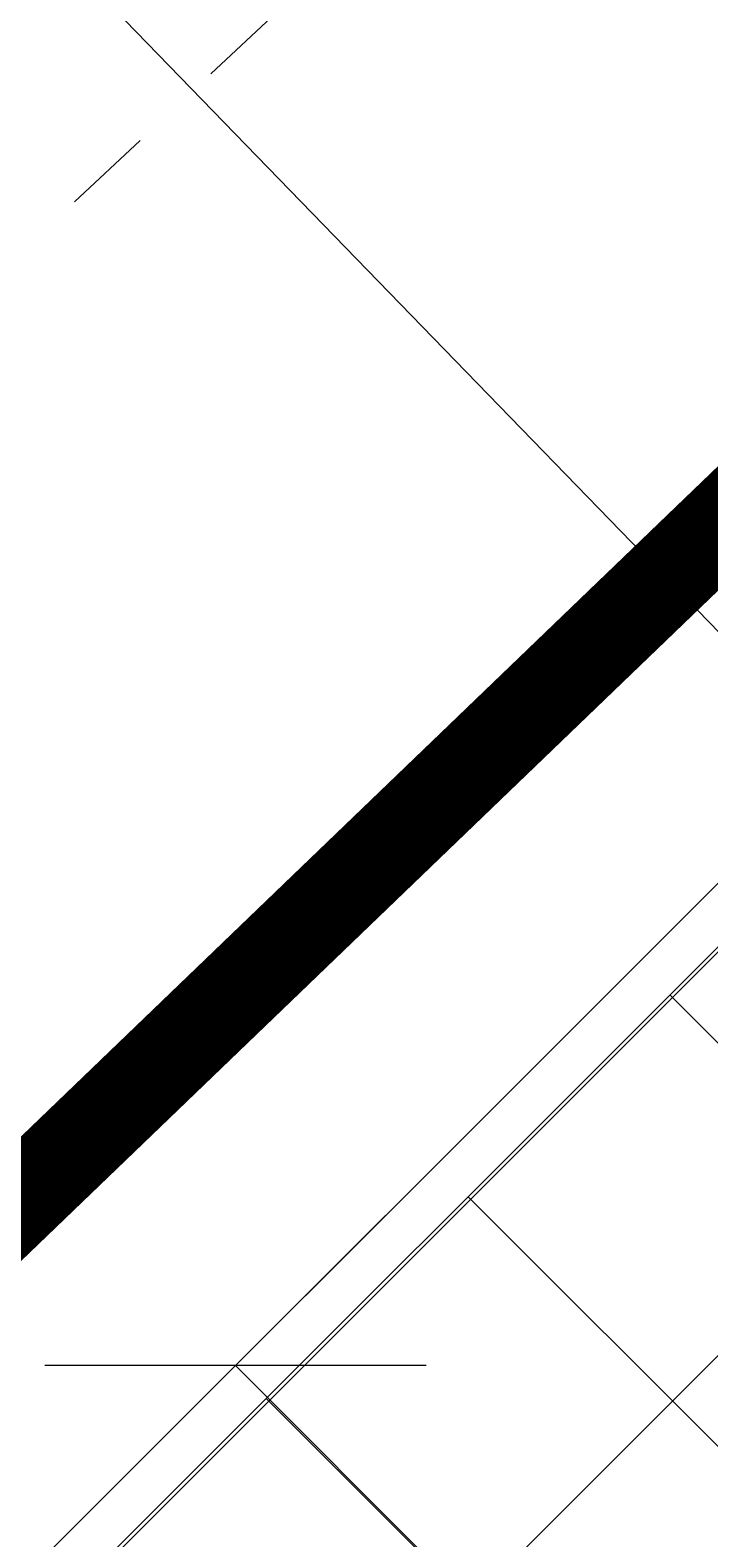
# Model space of a CAD drawing. Header units: millimetres. Extents: x -527259 to -526551, y -1129736 to -1129000.
# Tile 11 of 213: x -527178.3 to -527177.544, y -1129629.727 to -1129628.049. Entities that reach past the tile are written whole.
import ezdxf

# ---------------------------------------------------------------- set-up
doc = ezdxf.new("R2010")
doc.units = ezdxf.units.MM
doc.header["$LTSCALE"] = 12
doc.header["$PDSIZE"] = -4
doc.linetypes.add('ACAD_ISO05W100', pattern=[33, 24, -3, 0, -3, 0, -3])
doc.linetypes.add('C_1', pattern=[0.6, 0.3, -0.3])
for name, color, linetype, lineweight in [('ISa_destova_kanalizace', 4, 'KANALIZACE_DESTOVA_PODZ', 9), ('koty', 6, 'Continuous', 9), ('Objekt', 230, 'Continuous', 9), ('srafy', 6, 'Continuous', 9), ('tlusta', 7, 'Continuous', 15)]:
    doc.layers.add(name, color=color, linetype=linetype, lineweight=lineweight)
doc.styles.add('laplan', font='txt', dxfattribs={"height": 0.002})
doc.linetypes.add('KANALIZACE_DESTOVA_PODZ', pattern='A,35,-15,[102,CADKON.SHX,S=5,R=0,X=0,Y=5],-5,[106,CADKON.SHX,S=5,R=0,X=10,Y=0],30,-15', length=100)
doc.linetypes.add('KANALIZACE_SPLASKOVA_PODZ', pattern='A,35,-15,[102,CADKON.SHX,S=5,R=0,X=0,Y=5],-5,[102,CADKON.SHX,S=5,R=0,X=20,Y=5],30,-15', length=100)
doc.dimstyles.new('laplan', dxfattribs={"dimscale": 0, "dimtxt": 0.002, "dimasz": 0.0015, "dimexe": 0.002, "dimexo": 0, "dimgap": 0.001, "dimtad": 1, "dimtoh": 1, "dimrnd": 0.05, "dimzin": 1, "dimtxsty": 'laplan', "dimblk": 'OBLIQUE', "dimcen": 0.002, "dimclrd": 256, "dimclre": 256, "dimclrt": 256, "dimadec": 0, "dimazin": 0, "dimtfac": 1, "dimtmove": 1, "dimatfit": 2, "dimfxl": 0.0065, "dimfxlon": 1, "dimtfill": 1, "dimlwd": 13, "dimlwe": -1, "dimarcsym": 0})

# ---------------------------------------------------------------- blocks, each defined once
blk = doc.blocks.new('_OBLIQUE')
at = {"color": 0, "linetype": 'ByBlock'}
blk.add_line((-0.5, -0.5), (0.5, 0.5), dxfattribs=at)
blk = doc.blocks.new('*D241')
at = {"layer": 'Defpoints', "color": 0, "transparency": 16777216}
for p in [(-527179.3283609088, -1129617.119505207), (-527166.0257343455, -1129630.42213177), (-527166.9798262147, -1129631.376223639)]:
    blk.add_point(p, dxfattribs=at)
at = {"layer": 'koty', "transparency": 16777216}
for p, q in [((-527179.3632139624, -1129617.15435826), (-527180.5652954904, -1129618.356439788)), ((-527166.0605873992, -1129630.456984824), (-527167.2626689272, -1129631.659066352))]:
    blk.add_line(p, q, dxfattribs=at)
at = {"layer": 'koty', "lineweight": 13, "transparency": 16777216}
blk.add_line((-527180.282452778, -1129618.073597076), (-527166.9798262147, -1129631.376223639), dxfattribs=at)
at = {"layer": 'koty', "lineweight": 13, "transparency": 16777216, "xscale": 0.3, "yscale": 0.3, "zscale": 0.3}
for p, rotation in [((-527180.282452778, -1129618.073597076), 135), ((-527166.9798262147, -1129631.376223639), 315)]:
    blk.add_blockref('_OBLIQUE', p, dxfattribs=dict(at, rotation=rotation))
at = {"layer": 'koty', "lineweight": 5, "transparency": 16777216, "insert": (-527173.327285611, -1129624.421056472), "char_height": 0.4, "attachment_point": 5, "rotation": 315, "style": 'laplan', "bg_fill": 3, "box_fill_scale": 1.1, "bg_fill_color": 256, "bg_fill_true_color": 13158600, "bg_fill_transparency": 0}
blk.add_mtext('18,80', dxfattribs=at)
blk = doc.blocks.new('*D245')
at = {"layer": 'Defpoints', "color": 0, "transparency": 16777216}
for p in [(-527174.3181938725, -1129622.907489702), (-527172.8807772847, -1129624.34490629), (-527179.0982720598, -1129630.562401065)]:
    blk.add_point(p, dxfattribs=at)
at = {"layer": 'koty', "transparency": 16777216}
for p, q in [((-527173.3989550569, -1129623.826728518), (-527174.6010365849, -1129622.62464699)), ((-527179.6164498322, -1129630.044223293), (-527180.8185313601, -1129628.842141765))]:
    blk.add_line(p, q, dxfattribs=at)
at = {"layer": 'koty', "lineweight": 13, "transparency": 16777216}
blk.add_line((-527180.5356886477, -1129629.124984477), (-527174.3181938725, -1129622.907489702), dxfattribs=at)
at = {"layer": 'koty', "lineweight": 13, "transparency": 16777216, "xscale": 0.3, "yscale": 0.3, "zscale": 0.3}
for p, rotation in [((-527174.3181938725, -1129622.907489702), 44.99999999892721), ((-527180.5356886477, -1129629.124984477), 224.9999999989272)]:
    blk.add_blockref('_OBLIQUE', p, dxfattribs=dict(at, rotation=rotation))
at = {"layer": 'koty', "lineweight": 5, "transparency": 16777216, "insert": (-527177.7307951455, -1129625.712383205), "char_height": 0.4, "attachment_point": 5, "rotation": 44.99999999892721, "style": 'laplan', "bg_fill": 3, "box_fill_scale": 1.1, "bg_fill_color": 256, "bg_fill_true_color": 13158600, "bg_fill_transparency": 0}
blk.add_mtext('8,80', dxfattribs=at)
blk = doc.blocks.new('*D247')
at = {"layer": 'Defpoints', "color": 0, "transparency": 16777216}
for p in [(-527181.3325048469, -1129629.921800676), (-527179.0982720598, -1129630.562401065), (-527177.4162123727, -1129633.83809315)]:
    blk.add_point(p, dxfattribs=at)
at = {"layer": 'koty', "lineweight": 13, "transparency": 16777216}
for p, q in [((-527181.6125151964, -1129628.844974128), (-527182.9033723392, -1129628.844974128)), ((-527180.9340967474, -1129629.523392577), (-527181.6125151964, -1129628.844974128)), ((-527180.5356886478, -1129629.124984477), (-527181.3325048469, -1129629.921800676))]:
    blk.add_line(p, q, dxfattribs=at)
at = {"layer": 'koty', "transparency": 16777216}
for p, q in [((-527179.6164498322, -1129630.044223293), (-527180.8185313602, -1129628.842141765)), ((-527180.4132660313, -1129630.841039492), (-527181.6153475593, -1129629.638957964))]:
    blk.add_line(p, q, dxfattribs=at)
at = {"layer": 'koty', "lineweight": 13, "transparency": 16777216, "xscale": 0.3, "yscale": 0.3, "zscale": 0.3}
for p, rotation in [((-527180.5356886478, -1129629.124984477), 45), ((-527181.3325048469, -1129629.921800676), 225)]:
    blk.add_blockref('_OBLIQUE', p, dxfattribs=dict(at, rotation=rotation))
at = {"layer": 'koty', "lineweight": 5, "transparency": 16777216, "insert": (-527182.257943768, -1129628.415259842), "char_height": 0.4, "attachment_point": 5, "style": 'laplan', "bg_fill": 3, "box_fill_scale": 1.1, "bg_fill_color": 256, "bg_fill_true_color": 13158600, "bg_fill_transparency": 0}
blk.add_mtext('1,15', dxfattribs=at)
blk = doc.blocks.new('*D250')
at = {"layer": 'Defpoints', "color": 0, "transparency": 16777216}
for p in [(-527172.3139700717, -1129627.390273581), (-527171.865309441, -1129627.838934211), (-527177.6342325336, -1129633.607857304)]:
    blk.add_point(p, dxfattribs=at)
at = {"layer": 'koty', "transparency": 16777216}
for p, q in [((-527171.865309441, -1129627.838934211), (-527172.5968127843, -1129627.107430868)), ((-527177.6342325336, -1129633.607857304), (-527178.365735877, -1129632.876353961))]:
    blk.add_line(p, q, dxfattribs=at)
at = {"layer": 'koty', "lineweight": 13, "transparency": 16777216}
blk.add_line((-527178.0828931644, -1129633.159196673), (-527172.3139700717, -1129627.390273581), dxfattribs=at)
at = {"layer": 'koty', "lineweight": 13, "transparency": 16777216, "xscale": 0.3, "yscale": 0.3, "zscale": 0.3}
for p, rotation in [((-527172.3139700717, -1129627.390273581), 45.00000000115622), ((-527178.0828931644, -1129633.159196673), 225.0000000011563)]:
    blk.add_blockref('_OBLIQUE', p, dxfattribs=dict(at, rotation=rotation))
at = {"layer": 'koty', "lineweight": 5, "transparency": 16777216, "insert": (-527175.2276651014, -1129629.696260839), "char_height": 0.4, "attachment_point": 5, "rotation": 45.00000000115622, "style": 'laplan', "bg_fill": 3, "box_fill_scale": 1.1, "bg_fill_color": 256, "bg_fill_true_color": 13158600, "bg_fill_transparency": 0}
blk.add_mtext('8,15', dxfattribs=at)
blk = doc.blocks.new('*D251')
at = {"layer": 'Defpoints', "color": 0, "transparency": 16777216}
for p in [(-527178.0711252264, -1129629.535254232), (-527178.1994636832, -1129629.663592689), (-527173.5518014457, -1129634.311254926)]:
    blk.add_point(p, dxfattribs=at)
at = {"layer": 'koty', "transparency": 16777216}
for p, q in [((-527178.1994636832, -1129629.663592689), (-527177.788282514, -1129629.252411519)), ((-527173.5518014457, -1129634.311254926), (-527173.1406202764, -1129633.900073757))]:
    blk.add_line(p, q, dxfattribs=at)
at = {"layer": 'koty', "lineweight": 13, "transparency": 16777216}
blk.add_line((-527173.4234629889, -1129634.182916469), (-527178.0711252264, -1129629.535254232), dxfattribs=at)
at = {"layer": 'koty', "lineweight": 13, "transparency": 16777216, "xscale": 0.3, "yscale": 0.3, "zscale": 0.3}
for p, rotation in [((-527178.0711252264, -1129629.535254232), 135), ((-527173.4234629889, -1129634.182916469), 315)]:
    blk.add_blockref('_OBLIQUE', p, dxfattribs=dict(at, rotation=rotation))
at = {"layer": 'koty', "lineweight": 5, "transparency": 16777216, "insert": (-527175.6270864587, -1129631.371585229), "char_height": 0.4, "attachment_point": 5, "rotation": 315, "style": 'laplan', "bg_fill": 3, "box_fill_scale": 1.1, "bg_fill_color": 256, "bg_fill_true_color": 13158600, "bg_fill_transparency": 0}
blk.add_mtext('6,55', dxfattribs=at)
blk = doc.blocks.new('*D254')
at = {"layer": 'Defpoints', "color": 0, "transparency": 16777216}
for p in [(-527176.9483451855, -1129614.739489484), (-527179.3283609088, -1129617.119505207), (-527166.0257343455, -1129630.42213177)]:
    blk.add_point(p, dxfattribs=at)
at = {"layer": 'koty', "transparency": 16777216}
for p, q in [((-527177.867584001, -1129615.658728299), (-527176.665502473, -1129614.456646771)), ((-527164.5649574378, -1129628.961354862), (-527163.3628759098, -1129627.759273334))]:
    blk.add_line(p, q, dxfattribs=at)
at = {"layer": 'koty', "lineweight": 13, "transparency": 16777216}
blk.add_line((-527163.6457186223, -1129628.042116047), (-527176.9483451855, -1129614.739489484), dxfattribs=at)
at = {"layer": 'koty', "lineweight": 13, "transparency": 16777216, "xscale": 0.3, "yscale": 0.3, "zscale": 0.3}
for p, rotation in [((-527176.9483451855, -1129614.739489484), 135), ((-527163.6457186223, -1129628.042116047), 315)]:
    blk.add_blockref('_OBLIQUE', p, dxfattribs=dict(at, rotation=rotation))
at = {"layer": 'koty', "lineweight": 5, "transparency": 16777216, "insert": (-527169.9931780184, -1129621.08694888), "char_height": 0.4, "attachment_point": 5, "rotation": 315, "style": 'laplan', "bg_fill": 3, "box_fill_scale": 1.1, "bg_fill_color": 256, "bg_fill_true_color": 13158600, "bg_fill_transparency": 0}
blk.add_mtext('18,80', dxfattribs=at)

msp = doc.modelspace()

# ---------------------------------------------------------------- hatches: boundary and pattern name
at = {"layer": 'srafy', "transparency": 33554610}
h = msp.add_hatch(dxfattribs=at)
h.set_pattern_fill('ANSI37', color=230, scale=0.1)
h.set_pattern_definition([(45, (13890.92835443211, 40138.13834657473), (-0.2245064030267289, 0.2245064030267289), []), (135, (13890.92835443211, 40138.13834657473), (-0.2245064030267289, -0.2245064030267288), [])])
edge = h.paths.add_edge_path(flags=16)
edge.add_line((-527176.0859102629, -1129630.462003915), (-527176.1191814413, -1129630.485911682))
edge.add_line((-527176.1191814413, -1129630.485911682), (-527176.1426259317, -1129630.462467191))
edge.add_line((-527176.1426259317, -1129630.462467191), (-527176.2304839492, -1129630.550325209))
edge.add_line((-527176.2304839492, -1129630.550325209), (-527176.2038967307, -1129630.576912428))
edge.add_line((-527176.2038967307, -1129630.576912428), (-527176.2604652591, -1129630.633480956))
edge.add_line((-527176.2604652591, -1129630.633480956), (-527176.2870524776, -1129630.606893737))
edge.add_line((-527176.2870524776, -1129630.606893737), (-527176.3795349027, -1129630.699376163))
edge.add_line((-527176.3795349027, -1129630.699376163), (-527176.3826534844, -1129630.702494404))
edge.add_arc((-527176.3972904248, -1129630.687716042), 0.02080000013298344, 225.0000002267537, 314.72453828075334, ccw=False)
edge.add_line((-527176.4119982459, -1129630.702423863), (-527176.5195313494, -1129630.59489076))
edge.add_arc((-527176.5255342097, -1129630.602888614), 0.0100000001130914, 53.10961498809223, 75.17525174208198)
edge.add_line((-527176.5229755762, -1129630.593221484), (-527176.535812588, -1129630.589781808))
edge.add_line((-527176.535812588, -1129630.589781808), (-527176.5400552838, -1129630.585539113))
edge.add_line((-527176.5400552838, -1129630.585539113), (-527176.6507174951, -1129630.474876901))
edge.add_line((-527176.6507174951, -1129630.474876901), (-527176.6549601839, -1129630.470634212))
edge.add_line((-527176.6549601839, -1129630.470634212), (-527176.6584156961, -1129630.457738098))
edge.add_arc((-527176.668066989, -1129630.460355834), 0.00999999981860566, 15.17532693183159, 53.10961658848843)
edge.add_line((-527176.6620641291, -1129630.45235798), (-527176.7188259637, -1129630.395596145))
edge.add_line((-527176.7188259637, -1129630.395596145), (-527176.7219938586, -1129630.392428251))
edge.add_arc((-527176.7072860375, -1129630.377720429), 0.02080000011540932, 135.0000002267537, 225.0000002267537, ccw=False)
edge.add_line((-527176.7219938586, -1129630.363012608), (-527176.6264637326, -1129630.267482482))
edge.add_line((-527176.6264637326, -1129630.267482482), (-527176.6550308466, -1129630.238915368))
edge.add_line((-527176.6550308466, -1129630.238915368), (-527176.6320498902, -1129630.215934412))
edge.add_line((-527176.6320498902, -1129630.215934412), (-527176.6161399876, -1129630.231844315))
edge.add_arc((-527176.6108366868, -1129630.226541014), 0.007500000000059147, 225.0000006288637, 404.9999999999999)
edge.add_line((-527176.6055333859, -1129630.221237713), (-527176.6214432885, -1129630.20532781))
edge.add_line((-527176.6214432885, -1129630.20532781), (-527176.5984623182, -1129630.18234684))
edge.add_line((-527176.5984623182, -1129630.18234684), (-527176.5698952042, -1129630.210913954))
edge.add_line((-527176.5698952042, -1129630.210913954), (-527176.1396914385, -1129629.780710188))
edge.add_line((-527176.1396914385, -1129629.780710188), (-527176.1682585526, -1129629.752143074))
edge.add_line((-527176.1682585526, -1129629.752143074), (-527176.1452775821, -1129629.729162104))
edge.add_line((-527176.1452775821, -1129629.729162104), (-527176.1293676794, -1129629.745072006))
edge.add_arc((-527176.1240643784, -1129629.739768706), 0.00750000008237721, 225, 405.0000006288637)
edge.add_line((-527176.1187610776, -1129629.734465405), (-527176.1346709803, -1129629.718555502))
edge.add_line((-527176.1346709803, -1129629.718555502), (-527176.11169001, -1129629.695574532))
edge.add_line((-527176.11169001, -1129629.695574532), (-527176.0831228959, -1129629.724141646))
edge.add_line((-527176.0831228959, -1129629.724141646), (-527175.9876634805, -1129629.62868223))
edge.add_arc((-527175.9729556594, -1129629.643390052), 0.02080000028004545, 50.62048318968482, 134.9999993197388, ccw=False)
edge.add_line((-527175.9597590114, -1129629.627312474), (-527175.955150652, -1129629.631920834))
edge.add_line((-527175.955150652, -1129629.631920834), (-527175.9498332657, -1129629.637096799))
edge.add_line((-527175.9498332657, -1129629.637096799), (-527175.9582478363, -1129629.628682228))
edge.add_line((-527175.9582478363, -1129629.628682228), (-527175.955150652, -1129629.631920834))
edge.add_line((-527175.955150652, -1129629.631920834), (-527175.6483229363, -1129629.938748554))
edge.add_arc((-527175.6630307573, -1129629.953456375), 0.02080000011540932, -44.999999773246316, 45.000000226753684, ccw=False)
edge.add_line((-527175.6483229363, -1129629.968164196), (-527175.6938252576, -1129630.013666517))
edge.add_line((-527175.6938252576, -1129630.013666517), (-527175.670380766, -1129630.037111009))
edge.add_line((-527175.670380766, -1129630.037111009), (-527175.694288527, -1129630.070382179))
edge.add_line((-527175.694288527, -1129630.070382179), (-527176.0859102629, -1129630.462003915))
edge = h.paths.add_edge_path(flags=0)
edge.add_arc((-527176.397290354, -1129630.646420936), 0.0102679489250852, 228.3788244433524, 319.1481904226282, ccw=False)
edge.add_line((-527176.4041103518, -1129630.654096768), (-527176.4606788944, -1129630.597528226))
edge.add_arc((-527176.4538588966, -1129630.589852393), 0.01026794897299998, 135.0758604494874, 228.3788244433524, ccw=False)
edge.add_line((-527176.4611290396, -1129630.582601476), (-527175.7681645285, -1129629.889636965))
edge.add_arc((-527175.7608943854, -1129629.896887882), 0.0102679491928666, 48.38166479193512, 135.0758599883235, ccw=False)
edge.add_line((-527175.7540747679, -1129629.889211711), (-527175.6969075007, -1129629.946378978))
edge.add_arc((-527175.7039785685, -1129629.953450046), 0.01000000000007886, -44.999999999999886, 45, ccw=False)
edge.add_line((-527175.6969075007, -1129629.960521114), (-527176.3895236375, -1129630.653137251))
edge = h.paths.add_edge_path(flags=0)
edge.add_arc((-527176.5033563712, -1129630.540354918), 0.01026794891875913, 228.3788244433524, 315, ccw=False)
edge.add_line((-527176.510176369, -1129630.548030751), (-527176.5667449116, -1129630.491462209))
edge.add_arc((-527176.5599249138, -1129630.483786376), 0.01026794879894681, 135.0758595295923, 228.3788235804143, ccw=False)
edge.add_line((-527176.5671950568, -1129630.476535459), (-527175.8742305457, -1129629.783570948))
edge.add_arc((-527175.8669604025, -1129629.790821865), 0.01026794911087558, 48.38166392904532, 135.0758613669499, ccw=False)
edge.add_line((-527175.860140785, -1129629.783145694), (-527175.8035722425, -1129629.839714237))
edge.add_arc((-527175.8103918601, -1129629.847390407), 0.01026794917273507, -45.00000045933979, 48.381663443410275, ccw=False)
edge.add_line((-527175.8031313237, -1129629.854650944), (-527176.4960958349, -1129630.547615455))
edge = h.paths.add_edge_path(flags=0)
edge.add_arc((-527176.2463231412, -1129630.59105456), 0.007499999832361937, 0, 360)
edge = h.paths.add_edge_path(flags=0)
edge.add_arc((-527176.6094223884, -1129630.434288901), 0.01026794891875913, 228.3788244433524, 315, ccw=False)
edge.add_line((-527176.6162423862, -1129630.441964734), (-527176.6166703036, -1129630.441536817))
edge.add_line((-527176.6166703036, -1129630.441536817), (-527176.6728109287, -1129630.385396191))
edge.add_arc((-527176.6659909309, -1129630.377720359), 0.01026794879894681, 139.1490363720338, 228.3788235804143, ccw=False)
edge.add_line((-527176.6737577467, -1129630.371004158), (-527175.9807847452, -1129629.678029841))
edge.add_arc((-527175.9730264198, -1129629.684755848), 0.01026794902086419, 48.381663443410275, 139.0766583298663, ccw=False)
edge.add_line((-527175.9662068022, -1129629.677079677), (-527175.9096382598, -1129629.733648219))
edge.add_arc((-527175.9164578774, -1129629.74132439), 0.01026794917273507, -44.999999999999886, 48.381663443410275, ccw=False)
edge.add_line((-527175.9091973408, -1129629.748584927), (-527176.6021618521, -1129630.441549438))
edge = h.paths.add_edge_path(flags=16)
edge.add_line((-527176.6292712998, -1129630.950002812), (-527176.6747736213, -1129630.995505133))
edge.add_line((-527176.6747736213, -1129630.995505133), (-527176.6513291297, -1129631.018949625))
edge.add_line((-527176.6513291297, -1129631.018949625), (-527176.6752368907, -1129631.052220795))
edge.add_line((-527176.6752368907, -1129631.052220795), (-527177.0668586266, -1129631.44384253))
edge.add_line((-527177.0668586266, -1129631.44384253), (-527177.1001298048, -1129631.467750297))
edge.add_line((-527177.1001298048, -1129631.467750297), (-527177.1235742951, -1129631.444305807))
edge.add_line((-527177.1235742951, -1129631.444305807), (-527177.2114323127, -1129631.532163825))
edge.add_line((-527177.2114323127, -1129631.532163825), (-527177.1848450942, -1129631.558751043))
edge.add_line((-527177.1848450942, -1129631.558751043), (-527177.2414136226, -1129631.615319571))
edge.add_line((-527177.2414136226, -1129631.615319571), (-527177.2680008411, -1129631.588732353))
edge.add_line((-527177.2680008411, -1129631.588732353), (-527177.3604832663, -1129631.681214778))
edge.add_line((-527177.3604832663, -1129631.681214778), (-527177.3636018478, -1129631.684333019))
edge.add_arc((-527177.3782387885, -1129631.669554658), 0.02080000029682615, 225.0000009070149, 314.72453873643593, ccw=False)
edge.add_line((-527177.3929466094, -1129631.684262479), (-527177.500479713, -1129631.576729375))
edge.add_arc((-527177.5064825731, -1129631.58472723), 0.01000000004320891, 53.10961552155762, 75.17525238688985)
edge.add_line((-527177.5039239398, -1129631.5750601), (-527177.5167609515, -1129631.571620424))
edge.add_line((-527177.5167609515, -1129631.571620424), (-527177.5210036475, -1129631.567377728))
edge.add_line((-527177.5210036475, -1129631.567377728), (-527177.6316658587, -1129631.456715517))
edge.add_line((-527177.6316658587, -1129631.456715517), (-527177.6359085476, -1129631.452472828))
edge.add_line((-527177.6359085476, -1129631.452472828), (-527177.6393640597, -1129631.439576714))
edge.add_arc((-527177.6490153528, -1129631.44219445), 0.01000000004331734, 15.17532658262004, 53.10961552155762)
edge.add_line((-527177.6430124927, -1129631.434196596), (-527177.6997743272, -1129631.377434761))
edge.add_line((-527177.6997743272, -1129631.377434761), (-527177.7029422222, -1129631.374266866))
edge.add_arc((-527177.6882344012, -1129631.359559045), 0.02079999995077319, 135, 224.9999997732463, ccw=False)
edge.add_line((-527177.7029422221, -1129631.344851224), (-527177.6074120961, -1129631.249321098))
edge.add_line((-527177.6074120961, -1129631.249321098), (-527177.6359792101, -1129631.220753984))
edge.add_line((-527177.6359792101, -1129631.220753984), (-527177.6129982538, -1129631.197773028))
edge.add_line((-527177.6129982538, -1129631.197773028), (-527177.5970883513, -1129631.21368293))
edge.add_arc((-527177.5917850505, -1129631.20837963), 0.007500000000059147, 225.0000006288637, 404.9999999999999)
edge.add_line((-527177.5864817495, -1129631.203076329), (-527177.6023916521, -1129631.187166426))
edge.add_line((-527177.6023916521, -1129631.187166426), (-527177.5794106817, -1129631.164185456))
edge.add_line((-527177.5794106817, -1129631.164185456), (-527177.5508435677, -1129631.19275257))
edge.add_line((-527177.5508435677, -1129631.19275257), (-527177.1206398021, -1129630.762548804))
edge.add_line((-527177.1206398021, -1129630.762548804), (-527177.149206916, -1129630.73398169))
edge.add_line((-527177.149206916, -1129630.73398169), (-527177.1262259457, -1129630.71100072))
edge.add_line((-527177.1262259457, -1129630.71100072), (-527177.110316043, -1129630.726910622))
edge.add_arc((-527177.1050127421, -1129630.721607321), 0.00750000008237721, 225, 405.0000006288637)
edge.add_line((-527177.0997094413, -1129630.71630402), (-527177.1156193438, -1129630.700394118))
edge.add_line((-527177.1156193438, -1129630.700394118), (-527177.0926383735, -1129630.677413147))
edge.add_line((-527177.0926383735, -1129630.677413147), (-527177.0640712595, -1129630.705980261))
edge.add_line((-527177.0640712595, -1129630.705980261), (-527176.9686118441, -1129630.610520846))
edge.add_arc((-527176.953904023, -1129630.625228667), 0.02080000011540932, 50.62048253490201, 134.9999997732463, ccw=False)
edge.add_line((-527176.940707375, -1129630.60915109), (-527176.9360990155, -1129630.613759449))
edge.add_line((-527176.9360990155, -1129630.613759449), (-527176.9307816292, -1129630.618935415))
edge.add_line((-527176.9307816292, -1129630.618935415), (-527176.9391962, -1129630.610520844))
edge.add_line((-527176.9391962, -1129630.610520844), (-527176.9392669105, -1129630.610591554))
edge.add_line((-527176.9392669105, -1129630.610591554), (-527176.6292712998, -1129630.920587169))
edge.add_arc((-527176.6439791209, -1129630.935294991), 0.02080000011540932, -44.999999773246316, 45.000000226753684, ccw=False)
edge = h.paths.add_edge_path(flags=0)
edge.add_line((-527176.6778558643, -1129630.94235973), (-527177.370472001, -1129631.634975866))
edge.add_arc((-527177.3782387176, -1129631.628259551), 0.0102679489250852, 228.3788244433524, 319.1481904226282, ccw=False)
edge.add_line((-527177.3850587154, -1129631.635935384), (-527177.4416272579, -1129631.579366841))
edge.add_arc((-527177.4348072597, -1129631.571691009), 0.0102679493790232, 135.0758632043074, 228.3788238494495, ccw=False)
edge.add_line((-527177.4420774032, -1129631.564440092), (-527176.7491128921, -1129630.871475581))
edge.add_arc((-527176.741842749, -1129630.878726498), 0.0102679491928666, 48.38166430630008, 135.0758599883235, ccw=False)
edge.add_line((-527176.7350231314, -1129630.871050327), (-527176.6778558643, -1129630.928217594))
edge.add_arc((-527176.6849269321, -1129630.935288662), 0.01000000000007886, -44.999999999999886, 45, ccw=False)
edge = h.paths.add_edge_path(flags=0)
edge.add_line((-527176.7840796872, -1129630.836489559), (-527177.4770441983, -1129631.52945407))
edge.add_arc((-527177.4843047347, -1129631.522193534), 0.01026794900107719, 228.3788244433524, 315.0000004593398, ccw=False)
edge.add_line((-527177.4911247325, -1129631.529869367), (-527177.5476932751, -1129631.473300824))
edge.add_arc((-527177.5408732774, -1129631.465624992), 0.01026794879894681, 135.0758595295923, 228.3788235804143, ccw=False)
edge.add_line((-527177.5481434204, -1129631.458374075), (-527176.8551789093, -1129630.765409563))
edge.add_arc((-527176.8479087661, -1129630.77266048), 0.01026794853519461, 48.38166085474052, 135.0758636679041, ccw=False)
edge.add_line((-527176.8410891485, -1129630.76498431), (-527176.784520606, -1129630.821552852))
edge.add_arc((-527176.7913402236, -1129630.829229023), 0.01026794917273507, -45.00000045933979, 48.381663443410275, ccw=False)
edge = h.paths.add_edge_path(flags=0)
edge.add_line((-527176.8901457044, -1129630.730423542), (-527177.5831102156, -1129631.423388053))
edge.add_arc((-527177.590370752, -1129631.416127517), 0.01026794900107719, 228.378824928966, 315.0000004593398, ccw=False)
edge.add_line((-527177.5971907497, -1129631.423803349), (-527177.5976186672, -1129631.423375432))
edge.add_line((-527177.5976186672, -1129631.423375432), (-527177.6537592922, -1129631.367234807))
edge.add_arc((-527177.6469392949, -1129631.359558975), 0.0102679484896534, 139.1490346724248, 228.3788255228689, ccw=False)
edge.add_line((-527177.6547061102, -1129631.352842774), (-527176.9617331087, -1129630.659868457))
edge.add_arc((-527176.9539747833, -1129630.666594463), 0.01026794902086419, 48.38166392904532, 139.0766583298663, ccw=False)
edge.add_line((-527176.9471551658, -1129630.658918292), (-527176.8905866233, -1129630.715486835))
edge.add_arc((-527176.8974062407, -1129630.723163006), 0.01026794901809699, -44.999999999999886, 48.38166441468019, ccw=False)
h.paths.add_polyline_path([(-527177.0507278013, -1129629.843218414), (-527177.1432102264, -1129629.935700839), (-527177.1461872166, -1129629.93881925), (-527177.1063771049, -1129629.899009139), (-527177.0506627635, -1129629.843283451)], flags=16)
edge = h.paths.add_edge_path(flags=16)
edge.add_arc((-527176.5152358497, -1129629.362032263), 0.001999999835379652, 314.999995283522, 405.0000070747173)
edge.add_line((-527176.5138216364, -1129629.36061805), (-527176.5283173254, -1129629.346122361))
edge.add_arc((-527176.5230140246, -1129629.34081906), 0.007500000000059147, 45, 225.0000006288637, ccw=False)
edge.add_line((-527176.5177107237, -1129629.335515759), (-527176.501800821, -1129629.351425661))
edge.add_line((-527176.501800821, -1129629.351425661), (-527176.5003866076, -1129629.350011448))
edge.add_arc((-527176.5018008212, -1129629.348597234), 0.002000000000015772, 225.0000023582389, 315, ccw=False)
edge.add_line((-527176.5032150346, -1129629.350011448), (-527176.5177107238, -1129629.335515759))
edge.add_arc((-527176.5230140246, -1129629.34081906), 0.007500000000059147, 45.0000006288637, 225)
edge.add_line((-527176.5283173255, -1129629.346122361), (-527176.5124074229, -1129629.362032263))
edge.add_line((-527176.5124074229, -1129629.362032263), (-527176.5138216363, -1129629.363446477))
edge = h.paths.add_edge_path(flags=16)
edge.add_line((-527176.7514095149, -1129628.865077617), (-527177.4856691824, -1129629.599337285))
edge.add_arc((-527177.4709613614, -1129629.614045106), 0.02079999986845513, 135, 225)
edge.add_line((-527177.4856691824, -1129629.628752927), (-527177.2375982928, -1129629.876823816))
edge.add_arc((-527177.243601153, -1129629.884821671), 0.0100000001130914, 53.10961498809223, 75.17525174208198)
edge.add_line((-527177.2410425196, -1129629.875154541), (-527177.2538795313, -1129629.871714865))
edge.add_line((-527177.2538795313, -1129629.871714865), (-527177.2581222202, -1129629.867472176))
edge.add_line((-527177.2581222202, -1129629.867472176), (-527177.3687844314, -1129629.756809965))
edge.add_line((-527177.3687844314, -1129629.756809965), (-527177.3730271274, -1129629.752567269))
edge.add_line((-527177.3730271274, -1129629.752567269), (-527177.3764826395, -1129629.739671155))
edge.add_arc((-527177.3861339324, -1129629.742288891), 0.00999999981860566, 15.17532693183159, 53.10961658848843)
edge.add_line((-527177.3801310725, -1129629.734291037), (-527177.4825012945, -1129629.631920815))
edge.add_line((-527177.4825012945, -1129629.631920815), (-527177.4857397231, -1129629.628682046))
edge.add_arc((-527177.4709613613, -1129629.614045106), 0.02079999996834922, 134.9999997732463, 224.724538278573, ccw=False)
edge.add_line((-527177.4856691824, -1129629.599337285), (-527177.3901390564, -1129629.503807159))
edge.add_line((-527177.3901390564, -1129629.503807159), (-527177.4167262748, -1129629.47721994))
edge.add_line((-527177.4167262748, -1129629.47721994), (-527177.3601577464, -1129629.420651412))
edge.add_line((-527177.3601577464, -1129629.420651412), (-527177.333570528, -1129629.44723863))
edge.add_line((-527177.333570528, -1129629.44723863), (-527177.2457125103, -1129629.359380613))
edge.add_line((-527177.2457125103, -1129629.359380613), (-527177.2691570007, -1129629.335936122))
edge.add_line((-527177.2691570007, -1129629.335936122), (-527177.2452492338, -1129629.302664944))
edge.add_line((-527177.2452492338, -1129629.302664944), (-527176.8536274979, -1129628.911043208))
edge.add_line((-527176.8536274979, -1129628.911043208), (-527176.8203563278, -1129628.887135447))
edge.add_line((-527176.8203563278, -1129628.887135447), (-527176.7969118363, -1129628.910579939))
edge.add_line((-527176.7969118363, -1129628.910579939), (-527176.7514095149, -1129628.865077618))
edge.add_arc((-527176.7367016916, -1129628.879785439), 0.02080000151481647, 45.00000453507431, 135.0000045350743, ccw=False)
edge.add_line((-527176.7219938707, -1129628.865077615), (-527176.4151661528, -1129629.171905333))
edge.add_line((-527176.4151661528, -1129629.171905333), (-527176.4119275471, -1129629.175002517))
edge.add_line((-527176.4119275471, -1129629.175002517), (-527176.4203421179, -1129629.166587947))
edge.add_line((-527176.4203421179, -1129629.166587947), (-527176.7219973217, -1129628.865074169))
edge.add_arc((-527176.7367016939, -1129628.879785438), 0.02080000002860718, 45.01343402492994, 135.0000002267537)
edge = h.paths.add_edge_path(flags=16)
edge.add_arc((-527177.1609656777, -1129629.882745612), 0.01026794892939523, 228.3788244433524, 319.1489272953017, ccw=False)
edge.add_line((-527177.1677856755, -1129629.890421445), (-527177.224354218, -1129629.833852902))
edge.add_arc((-527177.2175342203, -1129629.826177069), 0.01026794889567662, 135, 228.378824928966, ccw=False)
edge.add_line((-527177.2247947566, -1129629.818916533), (-527176.5318302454, -1129629.125952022))
edge.add_arc((-527176.524569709, -1129629.133212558), 0.01026794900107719, 48.38166392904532, 135.0000004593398, ccw=False)
edge.add_line((-527176.5177500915, -1129629.125536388), (-527176.4611815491, -1129629.18210493))
edge.add_arc((-527176.4680011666, -1129629.189781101), 0.01026794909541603, -40.92344989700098, 48.38166392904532, ccw=False)
edge.add_line((-527176.4602428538, -1129629.196507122), (-527177.1531988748, -1129629.889461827))
edge = h.paths.add_edge_path(flags=16)
edge.add_arc((-527177.0097863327, -1129629.827591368), 0.007499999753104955, 45, 225.0000006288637)
edge.add_line((-527177.0150896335, -1129629.832894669), (-527176.999179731, -1129629.848804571))
edge.add_line((-527176.999179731, -1129629.848804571), (-527177.0005939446, -1129629.850218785))
edge.add_arc((-527177.0020081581, -1129629.848804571), 0.002000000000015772, 315, 404.9999999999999)
edge.add_line((-527177.0005939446, -1129629.847390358), (-527177.0150896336, -1129629.832894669))
edge.add_arc((-527177.0097863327, -1129629.827591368), 0.00750000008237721, 45.00000062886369, 225, ccw=False)
edge.add_line((-527177.0044830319, -1129629.822288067), (-527176.9885731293, -1129629.83819797))
edge.add_line((-527176.9885731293, -1129629.83819797), (-527176.9871589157, -1129629.836783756))
edge.add_arc((-527176.9885731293, -1129629.835369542), 0.002000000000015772, 225, 315, ccw=False)
edge.add_line((-527176.9899873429, -1129629.836783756), (-527177.004483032, -1129629.822288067))
edge = h.paths.add_edge_path(flags=16)
edge.add_arc((-527177.2670316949, -1129629.776679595), 0.01026794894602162, 228.3788244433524, 315.0758604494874, ccw=False)
edge.add_line((-527177.2738516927, -1129629.784355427), (-527177.3304202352, -1129629.727786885))
edge.add_arc((-527177.3236002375, -1129629.720111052), 0.01026794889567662, 135, 228.378824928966, ccw=False)
edge.add_line((-527177.3308607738, -1129629.712850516), (-527176.6378962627, -1129629.019886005))
edge.add_arc((-527176.6306357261, -1129629.027146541), 0.01026794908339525, 48.38166392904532, 135.0000009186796, ccw=False)
edge.add_line((-527176.6238161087, -1129629.01947037), (-527176.5672475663, -1129629.076038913))
edge.add_arc((-527176.5740671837, -1129629.083715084), 0.01026794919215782, -44.92413817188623, 48.38166527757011, ccw=False)
edge.add_line((-527176.5667970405, -1129629.090966), (-527177.2597615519, -1129629.783930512))
edge = h.paths.add_edge_path(flags=0)
edge.add_arc((-527177.2272715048, -1129631.572893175), 0.007499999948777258, 0, 360)
h.paths.add_polyline_path([(-527178.0325664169, -1129630.824166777), (-527178.125048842, -1129630.916649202), (-527178.1280258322, -1129630.919767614), (-527178.0882157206, -1129630.879957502), (-527178.0325013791, -1129630.824231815)], flags=16)
edge = h.paths.add_edge_path(flags=16)
edge.add_line((-527177.7332481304, -1129629.846025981), (-527178.467507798, -1129630.580285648))
edge.add_arc((-527178.4527999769, -1129630.59499347), 0.02080000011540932, 134.9999997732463, 224.9999997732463)
edge.add_line((-527178.467507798, -1129630.60970129), (-527178.2194369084, -1129630.85777218))
edge.add_arc((-527178.2254397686, -1129630.865770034), 0.0100000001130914, 53.10961498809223, 75.17525174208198)
edge.add_line((-527178.2228811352, -1129630.856102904), (-527178.2357181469, -1129630.852663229))
edge.add_line((-527178.2357181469, -1129630.852663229), (-527178.2399608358, -1129630.84842054))
edge.add_line((-527178.2399608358, -1129630.84842054), (-527178.350623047, -1129630.737758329))
edge.add_line((-527178.350623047, -1129630.737758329), (-527178.3548657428, -1129630.733515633))
edge.add_line((-527178.3548657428, -1129630.733515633), (-527178.3583212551, -1129630.720619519))
edge.add_arc((-527178.3679725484, -1129630.723237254), 0.01000000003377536, 15.17532383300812, 53.10961365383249)
edge.add_line((-527178.361969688, -1129630.7152394), (-527178.46433991, -1129630.612869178))
edge.add_line((-527178.46433991, -1129630.612869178), (-527178.4675783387, -1129630.60963041))
edge.add_arc((-527178.4527999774, -1129630.594993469), 0.02079999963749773, 134.9999990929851, 224.7245391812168, ccw=False)
edge.add_line((-527178.4675077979, -1129630.580285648), (-527178.3719776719, -1129630.484755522))
edge.add_line((-527178.3719776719, -1129630.484755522), (-527178.3985648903, -1129630.458168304))
edge.add_line((-527178.3985648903, -1129630.458168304), (-527178.341996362, -1129630.401599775))
edge.add_line((-527178.341996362, -1129630.401599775), (-527178.3154091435, -1129630.428186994))
edge.add_line((-527178.3154091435, -1129630.428186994), (-527178.2275511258, -1129630.340328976))
edge.add_line((-527178.2275511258, -1129630.340328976), (-527178.2509956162, -1129630.316884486))
edge.add_line((-527178.2509956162, -1129630.316884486), (-527178.2270878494, -1129630.283613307))
edge.add_line((-527178.2270878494, -1129630.283613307), (-527177.8354661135, -1129629.891991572))
edge.add_line((-527177.8354661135, -1129629.891991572), (-527177.8021949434, -1129629.868083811))
edge.add_line((-527177.8021949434, -1129629.868083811), (-527177.778750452, -1129629.891528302))
edge.add_line((-527177.778750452, -1129629.891528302), (-527177.7332481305, -1129629.846025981))
edge.add_arc((-527177.7185403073, -1129629.860733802), 0.02080000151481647, 45.00000453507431, 135.0000045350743, ccw=False)
edge.add_line((-527177.7038324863, -1129629.846025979), (-527177.3970047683, -1129630.152853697))
edge.add_line((-527177.3970047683, -1129630.152853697), (-527177.3937661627, -1129630.155950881))
edge.add_line((-527177.3937661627, -1129630.155950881), (-527177.4021807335, -1129630.14753631))
edge.add_line((-527177.4021807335, -1129630.14753631), (-527177.7038359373, -1129629.846022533))
edge.add_arc((-527177.7185403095, -1129629.860733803), 0.02080000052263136, 45.01343538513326, 134.9999981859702)
edge = h.paths.add_edge_path(flags=16)
edge.add_arc((-527177.3730977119, -1129629.670613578), 0.01026794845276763, 228.3788218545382, 315.0758632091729, ccw=False)
edge.add_line((-527177.3799177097, -1129629.67828941), (-527177.4364862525, -1129629.621720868))
edge.add_arc((-527177.4296662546, -1129629.614045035), 0.0102679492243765, 139.1481908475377, 228.3788248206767, ccw=False)
edge.add_line((-527177.4374329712, -1129629.60732872), (-527176.7437664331, -1129628.913662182))
edge.add_arc((-527176.7366953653, -1129628.92073325), 0.01000000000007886, 45, 135, ccw=False)
edge.add_line((-527176.7296242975, -1129628.913662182), (-527176.6733135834, -1129628.969972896))
edge.add_arc((-527176.6801332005, -1129628.977649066), 0.01026794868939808, -44.9241418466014, 48.38166452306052, ccw=False)
edge.add_line((-527176.6728630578, -1129628.984899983), (-527177.3658275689, -1129629.677864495))
edge = h.paths.add_edge_path(flags=16)
edge.add_arc((-527177.5048526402, -1129630.321767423), 0.007500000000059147, 45.0000006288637, 225)
edge.add_line((-527177.5101559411, -1129630.327070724), (-527177.4942460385, -1129630.342980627))
edge.add_line((-527177.4942460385, -1129630.342980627), (-527177.4956602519, -1129630.34439484))
edge.add_arc((-527177.4970744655, -1129630.342980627), 0.002000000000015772, 315, 404.9999999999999)
edge.add_line((-527177.4956602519, -1129630.341566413), (-527177.510155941, -1129630.327070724))
edge.add_arc((-527177.5048526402, -1129630.321767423), 0.007500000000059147, 45, 225.0000006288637, ccw=False)
edge.add_line((-527177.4995493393, -1129630.316464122), (-527177.4836394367, -1129630.332374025))
edge.add_line((-527177.4836394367, -1129630.332374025), (-527177.4822252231, -1129630.330959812))
edge.add_arc((-527177.4836394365, -1129630.329545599), 0.00199999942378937, 224.9999787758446, 315.00001179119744, ccw=False)
edge.add_line((-527177.4850536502, -1129630.330959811), (-527177.4995493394, -1129630.316464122))
edge = h.paths.add_edge_path(flags=16)
edge.add_line((-527177.4420814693, -1129630.177455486), (-527178.1350374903, -1129630.870410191))
edge.add_arc((-527178.1428042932, -1129630.863693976), 0.01026794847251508, 228.3788218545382, 319.14893024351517, ccw=False)
edge.add_line((-527178.149624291, -1129630.871369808), (-527178.2061928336, -1129630.814801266))
edge.add_arc((-527178.1993728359, -1129630.807125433), 0.01026794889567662, 135, 228.378824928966, ccw=False)
edge.add_line((-527178.2066333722, -1129630.799864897), (-527177.513668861, -1129630.106900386))
edge.add_arc((-527177.5064083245, -1129630.114160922), 0.01026794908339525, 48.38166392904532, 135.0000009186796, ccw=False)
edge.add_line((-527177.499588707, -1129630.106484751), (-527177.4430201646, -1129630.163053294))
edge.add_arc((-527177.4498397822, -1129630.170729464), 0.01026794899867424, -40.923450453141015, 48.38166258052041, ccw=False)
edge = h.paths.add_edge_path(flags=16)
edge.add_arc((-527178.2488703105, -1129630.757627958), 0.0102679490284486, 228.3788244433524, 315.0758609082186, ccw=False)
edge.add_line((-527178.2556903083, -1129630.765303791), (-527178.3122588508, -1129630.708735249))
edge.add_arc((-527178.3054388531, -1129630.701059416), 0.01026794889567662, 135, 228.378824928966, ccw=False)
edge.add_line((-527178.3126993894, -1129630.69379888), (-527177.6197348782, -1129630.000834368))
edge.add_arc((-527177.6124743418, -1129630.008094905), 0.01026794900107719, 48.38166392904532, 135.0000004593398, ccw=False)
edge.add_line((-527177.6056547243, -1129630.000418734), (-527177.5490861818, -1129630.056987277))
edge.add_arc((-527177.5559057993, -1129630.064663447), 0.0102679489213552, -44.92414001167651, 48.381663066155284, ccw=False)
edge.add_line((-527177.5486356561, -1129630.071914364), (-527178.2416001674, -1129630.764878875))
edge = h.paths.add_edge_path(flags=0)
edge.add_arc((-527177.3742998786, -1129629.463077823), 0.007499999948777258, 0, 360)
edge = h.paths.add_edge_path(flags=16)
edge.add_arc((-527178.3549363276, -1129630.651561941), 0.01026794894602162, 228.3788244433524, 315.0758604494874, ccw=False)
edge.add_line((-527178.3617563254, -1129630.659237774), (-527178.4183248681, -1129630.602669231))
edge.add_arc((-527178.41150487, -1129630.594993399), 0.01026794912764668, 139.1481898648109, 228.3788234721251, ccw=False)
edge.add_line((-527178.4192715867, -1129630.588277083), (-527177.7256050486, -1129629.894610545))
edge.add_arc((-527177.7185339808, -1129629.901681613), 0.01000000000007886, 45, 135, ccw=False)
edge.add_line((-527177.711462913, -1129629.894610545), (-527177.655152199, -1129629.950921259))
edge.add_arc((-527177.6619718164, -1129629.95859743), 0.01026794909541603, -44.9241390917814, 48.38166392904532, ccw=False)
edge.add_line((-527177.6547016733, -1129629.965848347), (-527178.3476661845, -1129630.658812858))
edge = h.paths.add_edge_path(flags=16)
edge.add_arc((-527177.9916249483, -1129630.808539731), 0.007499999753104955, 45, 225.0000006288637)
edge.add_line((-527177.9969282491, -1129630.813843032), (-527177.9810183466, -1129630.829752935))
edge.add_line((-527177.9810183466, -1129630.829752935), (-527177.9824325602, -1129630.831167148))
edge.add_arc((-527177.9838467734, -1129630.829752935), 0.001999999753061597, 314.9999929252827, 405.000004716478)
edge.add_line((-527177.9824325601, -1129630.828338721), (-527177.9969282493, -1129630.813843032))
edge.add_arc((-527177.9916249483, -1129630.808539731), 0.00750000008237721, 45.00000062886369, 225, ccw=False)
edge.add_line((-527177.9863216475, -1129630.803236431), (-527177.9704117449, -1129630.819146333))
edge.add_line((-527177.9704117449, -1129630.819146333), (-527177.9689975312, -1129630.81773212))
edge.add_arc((-527177.9704117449, -1129630.816317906), 0.002000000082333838, 225, 315.0000023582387, ccw=False)
edge.add_line((-527177.9718259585, -1129630.81773212), (-527177.9863216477, -1129630.803236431))
edge = h.paths.add_edge_path(flags=0)
edge.add_arc((-527178.3561384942, -1129630.444026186), 0.00750000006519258, 0, 360)
h.paths.add_polyline_path([(-527177.4936992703, -1129631.151089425), (-527177.160955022, -1129631.483833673), (-527176.849626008, -1129631.172504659), (-527177.1823702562, -1129630.839760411)], flags=0)
h.paths.add_polyline_path([(-527178.2596763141, -1129630.375506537), (-527177.9269320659, -1129630.708250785), (-527177.6156030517, -1129630.396921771), (-527177.9483473, -1129630.064177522)], flags=0)
h.paths.add_polyline_path([(-527177.2802740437, -1129629.408487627), (-527176.9475297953, -1129629.741231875), (-527176.6362007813, -1129629.429902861), (-527176.9689450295, -1129629.097158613)], flags=0)
h.paths.add_polyline_path([(-527176.4893520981, -1129630.156119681), (-527176.15660785, -1129630.488863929), (-527175.8452788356, -1129630.177534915), (-527176.1780230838, -1129629.844790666)], flags=0)
h.paths.add_polyline_path([(-527172.491868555, -1129624.73381502), (-527172.8454219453, -1129624.38026163), (-527179.0275613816, -1129630.562401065), (-527176.5486854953, -1129633.041276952), (-527176.3434415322, -1129633.07238636), (-527176.0605988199, -1129633.07238636), (-527171.7351367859, -1129628.746924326), (-527172.5006325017, -1129628.419534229), (-527173.4927902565, -1129629.411691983), (-527174.0584756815, -1129628.846006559), (-527174.9047955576, -1129629.692326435), (-527176.1775877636, -1129628.419534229), (-527174.3391101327, -1129626.581056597), (-527173.6055120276, -1129627.314654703), (-527173.032905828, -1129626.742048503), (-527173.7665039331, -1129626.008450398)])

# ---------------------------------------------------------------- linework, layer by layer
at = {"layer": 'ISa_destova_kanalizace', "color": 251, "linetype": 'KANALIZACE_SPLASKOVA_PODZ', "ltscale": 0.002}
msp.add_line((-527184.2098023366, -1129621.836919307), (-527167.5404211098, -1129639.020179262), dxfattribs=at)
at = {"layer": 'Objekt'}
for p, q in [((-527172.8807772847, -1129624.34490629), (-527179.0982720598, -1129630.562401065)), ((-527172.8454219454, -1129624.380261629), (-527179.0275613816, -1129630.562401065))]:
    msp.add_line(p, q, dxfattribs=at)
at = {"layer": 'Objekt', "linetype": 'C_1', "ltscale": 0.2, "const_width": 0.1}
msp.add_lwpolyline([(-527181.8511800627, -1129619.135167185), (-527175.0617884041, -1129626.225282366), (-527180.4382106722, -1129631.397224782), (-527175.2911474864, -1129636.428707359), (-527169.6814578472, -1129630.932157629), (-527165.888141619, -1129634.778320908), (-527162.8370736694, -1129631.851482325), (-527159.8411958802, -1129634.899983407), (-527153.3447342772, -1129628.601051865), (-527152.6730031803, -1129629.267318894), (-527148.424469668, -1129625.020219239), (-527164.7926942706, -1129607.070930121), (-527161.3291929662, -1129603.638524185), (-527165.3391872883, -1129599.355578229), (-527181.745687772, -1129615.327178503), (-527179.8072542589, -1129617.165242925)], close=True, dxfattribs=at)

# ---------------------------------------------------------------- next in the draw order: dimensions: what is measured, and where the dimension line sits
at = {"layer": 'koty', "lineweight": 5}
dim = msp.add_aligned_dim(p1=(-527179.3283609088, -1129617.119505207), p2=(-527166.0257343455, -1129630.42213177), distance=-1.3492896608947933, dimstyle='laplan', override={"dimscale": 0}, dxfattribs=at)
dim.commit()
dim.dimension.update_dxf_attribs({"geometry": '*D241', "text_midpoint": (-527173.327285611, -1129624.421056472)})

# ---------------------------------------------------------------- next in the draw order: dimensions: what is measured, and where the dimension line sits
dim = msp.add_aligned_dim(p1=(-527179.0982720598, -1129630.562401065), p2=(-527172.8807772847, -1129624.34490629), distance=2.0328140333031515, dimstyle='laplan', override={"dimscale": 0}, dxfattribs=at)
dim.commit()
dim.dimension.update_dxf_attribs({"geometry": '*D245', "text_midpoint": (-527177.7307951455, -1129625.712383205)})

# ---------------------------------------------------------------- next in the draw order: dimensions: what is measured, and where the dimension line sits
dim = msp.add_linear_dim(base=(-527181.3325048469, -1129629.921800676), p1=(-527179.0982720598, -1129630.562401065), p2=(-527177.4162123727, -1129633.838093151), angle=225, dimstyle='laplan', override={"dimscale": 0}, dxfattribs=at)
dim.commit()
dim.dimension.update_dxf_attribs({"geometry": '*D247', "text_midpoint": (-527181.8125151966, -1129628.415259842)})

# ---------------------------------------------------------------- next in the draw order: dimensions: what is measured, and where the dimension line sits
dim = msp.add_linear_dim(base=(-527172.3139700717, -1129627.390273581), p1=(-527177.6342325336, -1129633.607857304), p2=(-527171.865309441, -1129627.838934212), angle=44.999999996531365, dimstyle='laplan', override={"dimscale": 0}, dxfattribs=at)
dim.commit()
dim.dimension.update_dxf_attribs({"geometry": '*D250', "text_midpoint": (-527174.9238112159, -1129630.000114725), "dimtype": 161})

# ---------------------------------------------------------------- next in the draw order: dimensions: what is measured, and where the dimension line sits
dim = msp.add_linear_dim(base=(-527178.0711252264, -1129629.535254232), p1=(-527173.5518014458, -1129634.311254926), p2=(-527178.1994636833, -1129629.663592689), angle=135.0000000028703, dimstyle='laplan', override={"dimscale": 0}, dxfattribs=at)
dim.commit()
dim.dimension.update_dxf_attribs({"geometry": '*D251', "text_midpoint": (-527175.9309403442, -1129631.675439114), "dimtype": 161})

# ---------------------------------------------------------------- next in the draw order: dimensions: what is measured, and where the dimension line sits
dim = msp.add_aligned_dim(p1=(-527166.0257343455, -1129630.42213177), p2=(-527179.3283609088, -1129617.119505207), distance=-3.3658505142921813, dimstyle='laplan', override={"dimscale": 0}, dxfattribs=at)
dim.commit()
dim.dimension.update_dxf_attribs({"geometry": '*D254', "text_midpoint": (-527169.9931780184, -1129621.08694888)})

# ---------------------------------------------------------------- next in the draw order: linework, layer by layer
at = {"layer": 'tlusta', "color": 1, "linetype": 'ACAD_ISO05W100', "ltscale": 0.003}
msp.add_lwpolyline([(-527171.4283155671, -1129628.073670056), (-527170.1485580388, -1129629.435538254, -0.414213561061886), (-527170.3484728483, -1129635.867103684), (-527171.4469563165, -1129636.89935666, -0.4142135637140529), (-527177.8785217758, -1129636.699441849), (-527179.1582793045, -1129635.337573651, -0.414213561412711), (-527178.9583644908, -1129628.906008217), (-527177.8598810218, -1129627.873755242, -0.4142135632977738)], format="xyb", close=True, dxfattribs=at)

doc.saveas('drawing.dxf')
